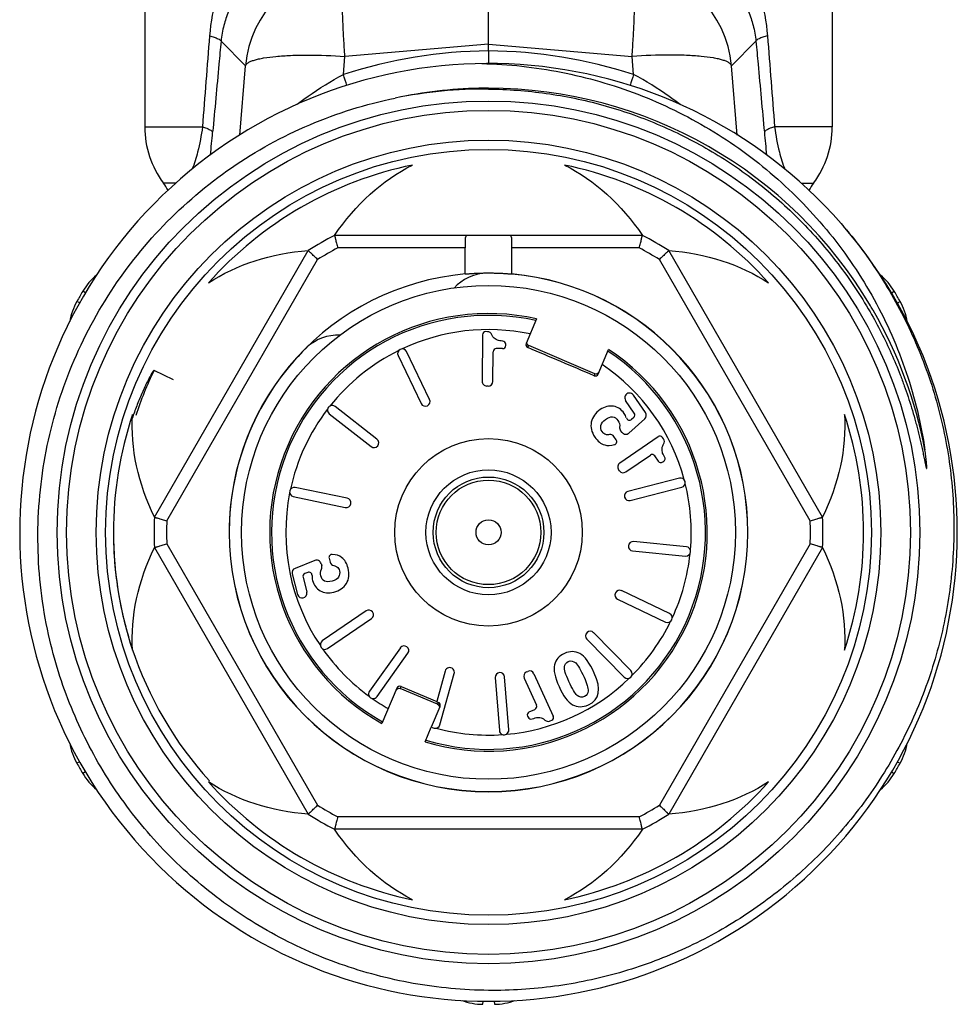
# Model space of a CAD drawing. Header units: millimetres. Extents: x -727 to 69715, y -15705 to 98123.
# Tile 30 of 256: x 12596 to 12626, y -12747 to -12716. Entities that reach past the tile are written whole.
import ezdxf

# ---------------------------------------------------------------- set-up
doc = ezdxf.new("R2010")
doc.units = ezdxf.units.MM

msp = doc.modelspace()

# ---------------------------------------------------------------- linework, layer by layer
at = {"color": 0, "linetype": 'Continuous', "lineweight": -2}
for p, q in [((12599.963, -12712.217), (12599.963, -12719.301)), ((12621.963, -12712.217), (12621.963, -12719.301)), ((12610.963, -12716.653), (12610.963, -12713.774)), ((12603.189, -12717.344), (12602.405, -12716.564)), ((12610.963, -12716.653), (12606.369, -12717.044)), ((12610.963, -12716.87), (12610.963, -12716.653)), ((12610.963, -12716.653), (12615.557, -12717.044)), ((12618.737, -12717.344), (12619.521, -12716.564)), ((12606.321, -12717.623), (12606.369, -12717.044)), ((12610.963, -12716.87), (12610.963, -12717.273)), ((12615.605, -12717.623), (12615.557, -12717.044)), ((12603.008, -12719.563), (12603.189, -12717.344)), ((12618.918, -12719.563), (12618.737, -12717.344)), ((12599.963, -12719.301), (12601.81, -12719.301)), ((12621.963, -12719.301), (12620.116, -12719.301)), ((12600.963, -12721.101), (12600.563, -12721.101)), ((12620.969, -12721.101), (12621.363, -12721.101)), ((12615.886, -12722.773), (12606.04, -12722.773)), ((12600.274, -12731.787), (12605.197, -12723.259)), ((12610.215, -12723.173), (12606.138, -12723.173)), ((12610.215, -12724.007), (12610.215, -12723.173)), ((12611.711, -12724.007), (12611.711, -12723.173)), ((12615.788, -12723.173), (12611.711, -12723.173)), ((12621.652, -12731.787), (12616.728, -12723.259)), ((12600.67, -12731.901), (12605.495, -12723.544)), ((12621.256, -12731.901), (12616.431, -12723.544)), ((12598.071, -12724.615), (12597.98, -12724.562)), ((12623.857, -12724.615), (12623.946, -12724.562)), ((12597.884, -12724.935), (12597.794, -12724.885)), ((12624.041, -12724.936), (12624.132, -12724.885)), ((12612.503, -12725.444), (12612.17, -12726.231)), ((12610.769, -12725.951), (12610.756, -12727.44)), ((12610.929, -12725.853), (12610.87, -12725.852)), ((12611.515, -12726.297), (12611.515, -12726.255)), ((12609.079, -12728.022), (12608.34, -12726.49)), ((12611.102, -12727.443), (12611.11, -12726.493)), ((12611.414, -12726.396), (12611.211, -12726.394)), ((12612.223, -12726.362), (12612.249, -12726.3)), ((12614.366, -12727.199), (12612.249, -12726.3)), ((12614.471, -12727.208), (12614.805, -12726.421)), ((12608.07, -12726.62), (12608.809, -12728.152)), ((12600.883, -12727.391), (12600.262, -12727.09)), ((12614.366, -12727.199), (12614.34, -12727.261)), ((12610.951, -12727.592), (12610.905, -12727.591)), ((12615.625, -12728.459), (12615.346, -12728.054)), ((12615.984, -12728.443), (12615.598, -12727.881)), ((12607.393, -12729.293), (12606.053, -12728.246)), ((12605.868, -12728.483), (12607.208, -12729.53)), ((12615.455, -12729.095), (12615.961, -12728.639)), ((12615.536, -12728.657), (12615.61, -12728.59)), ((12615.235, -12729.074), (12615.188, -12729.012)), ((12615.048, -12729.314), (12614.977, -12729.21)), ((12615.164, -12730.054), (12616.391, -12729.211)), ((12616.563, -12729.285), (12616.53, -12729.237)), ((12615.36, -12730.339), (12616.143, -12729.801)), ((12616.397, -12729.994), (12616.282, -12729.827)), ((12616.536, -12730.02), (12616.57, -12729.996)), ((12615.151, -12730.3), (12615.125, -12730.263)), ((12617.071, -12730.538), (12615.425, -12730.964)), ((12606.443, -12731.18), (12604.778, -12730.833)), ((12615.5, -12731.254), (12617.147, -12730.829)), ((12604.717, -12731.127), (12606.382, -12731.473)), ((12617.296, -12732.732), (12615.603, -12732.569)), ((12600.274, -12732.759), (12605.197, -12741.287)), ((12600.67, -12732.644), (12605.495, -12741.001)), ((12615.575, -12732.868), (12617.268, -12733.031)), ((12621.256, -12732.644), (12616.431, -12741.001)), ((12621.652, -12732.759), (12616.728, -12741.287)), ((12605.405, -12733.17), (12604.773, -12733.425)), ((12605.862, -12733.103), (12605.893, -12733.225)), ((12605.604, -12733.265), (12605.627, -12733.339)), ((12604.685, -12733.602), (12604.855, -12734.262)), ((12605.028, -12733.709), (12605.151, -12734.185)), ((12605.179, -12733.554), (12605.087, -12733.591)), ((12616.757, -12734.87), (12615.222, -12734.138)), ((12615.093, -12734.409), (12616.628, -12735.141)), ((12607.048, -12734.782), (12605.646, -12735.745)), ((12605.816, -12735.992), (12607.218, -12735.029)), ((12614.113, -12735.693), (12615.306, -12736.906)), ((12615.519, -12736.696), (12614.327, -12735.482)), ((12608.142, -12735.969), (12607.154, -12737.354)), ((12607.399, -12737.528), (12608.386, -12736.143)), ((12609.576, -12736.711), (12609.305, -12737.688)), ((12609.411, -12738.43), (12609.865, -12736.791)), ((12611.178, -12736.918), (12611.311, -12738.613)), ((12611.611, -12738.59), (12611.477, -12736.894)), ((12612.104, -12736.938), (12612.498, -12737.803)), ((12612.178, -12736.74), (12612.22, -12736.721)), ((12612.418, -12736.795), (12613.036, -12738.15)), ((12608.033, -12737.257), (12607.553, -12738.386)), ((12608.137, -12737.266), (12608.164, -12737.204)), ((12609.334, -12737.774), (12608.137, -12737.266)), ((12608.164, -12737.204), (12609.305, -12737.688)), ((12609.136, -12738.496), (12609.412, -12737.846)), ((12609.304, -12737.692), (12609.359, -12737.715)), ((12609.359, -12737.715), (12609.334, -12737.774)), ((12612.214, -12738.152), (12612.231, -12738.19)), ((12612.263, -12738.02), (12612.448, -12737.935)), ((12608.934, -12738.972), (12609.131, -12738.508)), ((12609.131, -12738.508), (12609.226, -12738.535)), ((12612.932, -12738.307), (12612.986, -12738.282)), ((12597.884, -12739.61), (12597.794, -12739.661)), ((12624.042, -12739.61), (12624.132, -12739.661)), ((12598.07, -12739.93), (12597.98, -12739.984)), ((12623.855, -12739.93), (12623.946, -12739.984)), ((12615.788, -12741.373), (12606.138, -12741.373)), ((12615.886, -12741.773), (12606.04, -12741.773)), ((12610.778, -12747.267), (12610.776, -12747.372)), ((12611.148, -12747.267), (12611.15, -12747.372))]:
    msp.add_line(p, q, dxfattribs=at)
for radius in [13.8, 13.5, 12.55, 12.25, 7.9, 3, 2, 1.77, 1.673, 0.4]:
    msp.add_circle((12610.963, -12732.273), radius, dxfattribs=at)
for centre, radius, start, end in [((12606.678, -12717.654), 3.503, 95.0702, 174.9331), ((12615.248, -12717.654), 3.503, 5.0669, 84.9298), ((12611.137, -12732.618), 15.75, 90.6339, 107.8048), ((12610.789, -12732.618), 15.75, 72.1952, 89.3661), ((12610.963, -12732.273), 15, 41.1918, 40.7697), ((12552.303, -12734.623), 56.63, 17.0919, 17.4689), ((12669.614, -12734.62), 56.621, 162.5311, 162.9087), ((12610.964, -12732.279), 14.216, 90.5893, 101.3252), ((12610.963, -12732.243), 14.18, 89.9967, 90.5869), ((12610.963, -12732.273), 14.21, 30.6522, 89.998), ((12610.833, -12732.394), 14.302, 89.4813, 101.5169), ((12602.963, -12719.301), 3, 180, 216.8699), ((12618.963, -12719.301), 3, 323.1301, 0), ((12529.67, -12712.786), 72.775, 354.15276, 354.72586), ((12692.265, -12712.785), 72.784, 185.27415, 185.84566), ((12610.963, -12732.273), 12, 101.6766, 138.3234), ((12610.963, -12732.273), 12, 41.6766, 78.3234), ((12598.963, -12722.301), 2, 29.1364, 36.8699), ((12622.963, -12722.301), 2, 143.1301, 150.8164), ((12610.963, -12732.273), 10.7, 117.3956, 122.6044), ((12610.963, -12732.273), 10.7, 57.3956, 62.6044), ((12610.963, -12732.273), 10.3, 117.9331, 122.0669), ((12610.963, -12732.273), 10.3, 57.9331, 62.0669), ((12599.7, -12725.583), 2, 129.6876, 149.292), ((12610.963, -12732.273), 8.3, 95.1728, 180), ((12610.963, -12725.473), 1.5, 93.4459, 137.2887), ((12610.963, -12732.273), 8.3, 0, 84.8272), ((12610.963, -12732.273), 8.295, 0, 84.8158), ((12622.226, -12725.583), 2, 30.708, 50.371), ((12610.963, -12732.273), 15.1, 149.292, 150.708), ((12610.963, -12732.273), 15.1, 29.292, 30.708), ((12599.538, -12725.863), 2, 150.708, 170.4009), ((12622.388, -12725.863), 2, 9.6713, 29.292), ((12610.963, -12732.273), 7, 77.2866, 240.8494), ((12610.984, -12732.261), 14.185, 29.993, 30.6539), ((12610.962, -12732.273), 14.21, 10.6742, 29.9921), ((12610.963, -12732.273), 6.942, 77.373, 240.798), ((12610.963, -12732.273), 6.486, 78.1118, 115.2185), ((12610.869, -12725.952), 0.1, 89.5, 179.5), ((12610.928, -12726.003), 0.15, 21.1086, 89.5), ((12606.155, -12727.464), 1.5, 88.0074, 131.5541), ((12611.415, -12726.254), 0.1, 359.5, 86.496), ((12612.262, -12726.27), 0.1, 156.9384, 246.9498), ((12610.963, -12732.273), 8.295, 134.3778, 180), ((12610.963, -12732.273), 6.486, 116.2815, 141.4685), ((12608.205, -12726.555), 0.15, 25.75, 205.75), ((12610.963, -12732.273), 7, 253.1506, 56.7134), ((12610.963, -12732.273), 6.942, 253.202, 56.627), ((12611.21, -12726.494), 0.1, 89.5, 179.5), ((12611.415, -12726.296), 0.1, 269.5, 359.5), ((12610.982, -12732.28), 11.91, 154.1655, 161.6614), ((12614.379, -12727.169), 0.1, 247.0502, 337.0616), ((12610.963, -12732.273), 6.486, 15.0315, 55.8882), ((12610.906, -12727.441), 0.15, 179.5, 269.5), ((12610.952, -12727.442), 0.15, 269.5, 359.5), ((12615.475, -12727.966), 0.15, 34.5, 214.5), ((12608.944, -12728.087), 0.15, 205.75, 25.75), ((12610.963, -12732.273), 6.486, 142.5315, 167.7185), ((12605.96, -12728.364), 0.15, 52, 232), ((12615.543, -12728.516), 0.1, 312.0449, 34.5), ((12615.861, -12728.528), 0.15, 312.052, 34.5), ((12610.963, -12732.273), 12, 161.6766, 198.3234), ((12615.469, -12728.583), 0.1, 197.113, 312.0449), ((12610.963, -12732.273), 12, 341.6766, 18.3234), ((12615.308, -12728.922), 0.15, 173.7157, 217.0094), ((12615.355, -12728.984), 0.15, 217.0094, 312.052), ((12607.301, -12729.412), 0.15, 232, 52), ((12614.854, -12729.295), 0.15, 34.5, 99.1191), ((12614.966, -12729.371), 0.1, 287.1273, 34.5), ((12616.447, -12729.293), 0.1, 34.5, 124.5), ((12616.44, -12729.37), 0.15, 326.1086, 34.5), ((12616.199, -12729.883), 0.1, 34.5, 124.5), ((12616.479, -12729.938), 0.1, 214.5, 304.5), ((12616.514, -12729.914), 0.1, 304.5, 31.496), ((12615.249, -12730.178), 0.15, 124.5, 214.5), ((12615.275, -12730.216), 0.15, 214.5, 304.5), ((12617.109, -12730.683), 0.15, 284.5, 104.5), ((12604.748, -12730.98), 0.15, 78.25, 258.25), ((12615.462, -12731.109), 0.15, 104.5, 284.5), ((12610.963, -12732.273), 6.486, 355.0315, 13.9685), ((12610.963, -12732.273), 6.486, 168.7815, 213.9685), ((12606.413, -12731.326), 0.15, 258.25, 78.25), ((12610.963, -12732.273), 10.7, 177.3956, 182.6044), ((12610.963, -12732.273), 10.3, 177.9331, 182.0669), ((12610.963, -12732.273), 10.3, 357.9331, 2.0669), ((12610.963, -12732.273), 10.7, 357.3956, 2.6044), ((12610.637, -12732.297), 11.673, 179.2357, 179.9113), ((12610.628, -12732.297), 11.664, 178.5138, 179.2357), ((12610.643, -12732.297), 11.679, 179.9112, 180.2306), ((12610.653, -12732.297), 11.69, 180.2309, 181.8015), ((12610.963, -12732.273), 8.3, 180, 0), ((12610.963, -12732.273), 8.295, 180, 0), ((12615.589, -12732.718), 0.15, 84.5, 264.5), ((12610.662, -12732.297), 11.698, 181.8013, 182.0565), ((12610.673, -12732.296), 11.71, 182.0569, 184.1382), ((12617.282, -12732.881), 0.15, 264.5, 84.5), ((12610.685, -12732.295), 11.721, 184.138, 184.641), ((12605.461, -12733.309), 0.15, 17.0094, 112.052), ((12605.959, -12733.078), 0.1, 87.1273, 194.5), ((12610.963, -12732.273), 6.486, 335.0315, 353.9685), ((12610.693, -12732.295), 11.729, 184.6411, 186.1163), ((12604.83, -12733.564), 0.15, 112.052, 194.5), ((12605.484, -12733.383), 0.15, 333.7157, 17.0094), ((12606.039, -12733.187), 0.15, 194.5, 259.1191), ((12610.711, -12732.293), 11.747, 186.1164, 188.0289), ((12605.125, -12733.684), 0.1, 112.0449, 194.5), ((12605.217, -12733.646), 0.1, 357.1129, 112.0449), ((12610.721, -12732.291), 11.757, 188.0287, 188.5221), ((12610.729, -12732.29), 11.766, 188.5222, 189.8797), ((12615.158, -12734.274), 0.15, 64.5, 244.5), ((12610.77, -12732.281), 11.807, 189.8874, 198.2373), ((12605, -12734.224), 0.15, 194.5, 14.5), ((12607.133, -12734.905), 0.15, 304.5, 124.5), ((12616.693, -12735.006), 0.15, 244.5, 64.5), ((12610.963, -12732.273), 6.486, 315.0315, 333.9685), ((12614.22, -12735.588), 0.15, 44.5, 224.5), ((12610.778, -12732.278), 11.816, 198.241, 222.2553), ((12605.731, -12735.868), 0.15, 124.5, 304.5), ((12610.963, -12732.273), 6.486, 215.0315, 233.9685), ((12608.264, -12736.056), 0.15, 324.5, 144.5), ((12609.721, -12736.751), 0.15, 344.5, 164.5), ((12611.328, -12736.906), 0.15, 4.5, 184.5), ((12610.963, -12732.273), 6.486, 275.0315, 313.9685), ((12612.24, -12736.876), 0.15, 114.5, 204.5), ((12612.282, -12736.857), 0.15, 24.5, 114.5), ((12615.412, -12736.801), 0.15, 224.5, 44.5), ((12608.125, -12737.296), 0.1, 67.0431, 157.0632), ((12607.276, -12737.441), 0.15, 144.5, 324.5), ((12610.963, -12732.273), 6.486, 235.0315, 240.3598), ((12609.32, -12737.807), 0.1, 336.9368, 66.9569), ((12612.407, -12737.844), 0.1, 294.5, 24.5), ((12612.305, -12738.111), 0.1, 114.5, 204.5), ((12612.322, -12738.149), 0.1, 204.5, 291.496), ((12612.945, -12738.191), 0.1, 294.5, 24.5), ((12609.266, -12738.39), 0.15, 254.5, 344.5), ((12610.963, -12732.273), 6.486, 255.0315, 273.9685), ((12612.87, -12738.17), 0.15, 226.1086, 294.5), ((12611.461, -12738.601), 0.15, 184.5, 4.5), ((12599.538, -12738.682), 2, 189.6957, 209.292), ((12622.388, -12738.682), 2, 330.708, 350.4402), ((12610.963, -12732.273), 15.1, 209.292, 210.708), ((12610.963, -12732.273), 15.1, 329.292, 330.708), ((12599.7, -12738.962), 2, 210.708, 230.2282), ((12622.226, -12738.962), 2, 309.6588, 329.292), ((12610.963, -12732.273), 12, 221.6766, 258.3234), ((12610.963, -12732.273), 12, 281.6766, 318.3234), ((12610.963, -12732.273), 10.3, 237.9331, 242.0669), ((12610.963, -12732.273), 10.3, 297.9331, 302.0669), ((12610.963, -12732.273), 10.7, 237.3956, 242.6044), ((12610.963, -12732.273), 10.7, 297.3956, 302.6044), ((12610.801, -12745.372), 2, 249.7378, 269.292), ((12611.125, -12745.372), 2, 270.708, 290.263)]:
    msp.add_arc(centre, radius, start, end, dxfattribs=at)
at = {"color": 0, "linetype": 'Continuous', "lineweight": -2, "extrusion": (0, 0, -1)}
for centre, major_axis, ratio, start_param, end_param in [((12610.963, -12727.756), (0, -7.823), 0.816497, 2.261468, 2.751544), ((12610.963, -12727.756), (0, -7.823), 0.816497, -2.751544, -2.261468), ((12607.052, -12730.015), (-6.775, 3.911), 0.816497, 0.390049, 0.880125), ((12614.874, -12730.015), (-6.775, -3.911), 0.816497, -4.021717, -3.531642), ((12612.288, -12726.208), (-0.0391, -0.0921), 0.999848, 0, 1.387806), ((12614.405, -12727.107), (0.0391, 0.0921), 0.999848, 7.853982, 9.424778), ((12607.052, -12730.015), (-6.775, 3.911), 0.816497, -0.880125, -0.390049), ((12614.874, -12730.015), (-6.775, -3.911), 0.816497, -2.751544, -2.261468), ((12607.052, -12734.531), (-6.775, -3.911), 0.816497, 0.390049, 0.880125), ((12614.874, -12734.531), (-6.775, 3.911), 0.816497, -4.021717, -3.531642), ((12608.098, -12737.358), (-0.0391, -0.0921), 0.999848, 7.853982, 9.424778), ((12609.295, -12737.866), (0.0391, 0.0921), 0.999848, 6.283185, 7.670991), ((12607.052, -12734.531), (-6.775, -3.911), 0.816497, -0.880125, -0.390049), ((12614.874, -12734.531), (-6.775, 3.911), 0.816497, -2.751544, -2.261468), ((12610.963, -12736.789), (0, -7.823), 0.816497, 0.390049, 0.880125), ((12610.963, -12736.789), (0, -7.823), 0.816497, -0.880125, -0.390049)]:
    msp.add_ellipse(centre, major_axis=major_axis, ratio=ratio, start_param=start_param, end_param=end_param, dxfattribs=at)
at = {"color": 0, "linetype": 'Continuous', "lineweight": -2}
for points, knots in [([(12604.396, -12712.217), (12604.068, -12712.429), (12603.614, -12712.813), (12603.11, -12713.42), (12602.662, -12714.102), (12602.234, -12715.086), (12602.072, -12715.944), (12602.037, -12716.39)], [0, 0, 0, 0, 0.236383, 0.355525, 0.47665, 0.72911, 1, 1, 1, 1]), ([(12617.53, -12712.217), (12617.858, -12712.429), (12618.312, -12712.813), (12618.816, -12713.42), (12619.263, -12714.102), (12619.692, -12715.086), (12619.854, -12715.944), (12619.889, -12716.39)], [0, 0, 0, 0, 0.236383, 0.355525, 0.47665, 0.72911, 1, 1, 1, 1]), ([(12604.212, -12713.941), (12603.989, -12714.059), (12603.566, -12714.341), (12603.023, -12714.904), (12602.674, -12715.497), (12602.479, -12716.067), (12602.421, -12716.392), (12602.405, -12716.564)], [0, 0, 0, 0, 0.227856, 0.45619, 0.703057, 0.843391, 1, 1, 1, 1]), ([(12617.714, -12713.941), (12617.937, -12714.059), (12618.36, -12714.341), (12618.903, -12714.904), (12619.252, -12715.497), (12619.447, -12716.067), (12619.505, -12716.392), (12619.521, -12716.564)], [0, 0, 0, 0, 0.227856, 0.45619, 0.703057, 0.843391, 1, 1, 1, 1]), ([(12606.369, -12717.044), (12606.355, -12716.854), (12606.331, -12716.485), (12606.304, -12715.953), (12606.287, -12715.47), (12606.28, -12715.049), (12606.284, -12714.743), (12606.294, -12714.539), (12606.303, -12714.418), (12606.314, -12714.32), (12606.329, -12714.246), (12606.344, -12714.195), (12606.36, -12714.17), (12606.369, -12714.165)], [0, 0, 0, 0, 0.197448, 0.383206, 0.551789, 0.698562, 0.819359, 0.86896, 0.910905, 0.944973, 0.971014, 0.989114, 1, 1, 1, 1]), ([(12615.557, -12717.044), (12615.571, -12716.854), (12615.595, -12716.485), (12615.622, -12715.953), (12615.639, -12715.47), (12615.645, -12715.049), (12615.642, -12714.743), (12615.632, -12714.539), (12615.623, -12714.418), (12615.611, -12714.32), (12615.597, -12714.246), (12615.582, -12714.195), (12615.566, -12714.17), (12615.557, -12714.165)], [0, 0, 0, 0, 0.197448, 0.383206, 0.551789, 0.698562, 0.819359, 0.86896, 0.910905, 0.944973, 0.971014, 0.989114, 1, 1, 1, 1]), ([(12602.037, -12716.39), (12602.088, -12716.404), (12602.179, -12716.43), (12602.294, -12716.474), (12602.368, -12716.513), (12602.402, -12716.548), (12602.405, -12716.564)], [0, 0, 0, 0, 0.384383, 0.679056, 0.881179, 1, 1, 1, 1]), ([(12619.889, -12716.39), (12619.838, -12716.404), (12619.747, -12716.43), (12619.632, -12716.474), (12619.558, -12716.513), (12619.524, -12716.548), (12619.521, -12716.564)], [0, 0, 0, 0, 0.384383, 0.679056, 0.881179, 1, 1, 1, 1]), ([(12602.405, -12716.564), (12602.383, -12716.807), (12602.294, -12717.777), (12602.204, -12718.748), (12602.137, -12719.475)], [0, 0, 0, 0, 0.250129, 1, 1, 1, 1]), ([(12619.521, -12716.564), (12619.543, -12716.807), (12619.632, -12717.777), (12619.722, -12718.748), (12619.789, -12719.475)], [0, 0, 0, 0, 0.250129, 1, 1, 1, 1]), ([(12603.189, -12717.344), (12603.201, -12717.303), (12603.265, -12717.249), (12603.366, -12717.199), (12603.478, -12717.16), (12603.614, -12717.125), (12603.844, -12717.08), (12604.185, -12717.039), (12604.653, -12717.01), (12605.39, -12716.996), (12605.969, -12717.018), (12606.369, -12717.044)], [0, 0, 0, 0, 0.039817, 0.069007, 0.10527, 0.148712, 0.19925, 0.320444, 0.465743, 0.630843, 1, 1, 1, 1]), ([(12618.737, -12717.344), (12618.724, -12717.303), (12618.661, -12717.249), (12618.56, -12717.199), (12618.448, -12717.16), (12618.311, -12717.125), (12618.082, -12717.08), (12617.741, -12717.039), (12617.273, -12717.01), (12616.536, -12716.996), (12615.957, -12717.018), (12615.557, -12717.044)], [0, 0, 0, 0, 0.039817, 0.069007, 0.10527, 0.148712, 0.19925, 0.320444, 0.465743, 0.630843, 1, 1, 1, 1]), ([(12610.751, -12717.274), (12611.602, -12717.294), (12613.303, -12717.48), (12615.767, -12718.189), (12617.69, -12719.126), (12619.112, -12720.065), (12620.447, -12721.123), (12621.934, -12722.66), (12623.129, -12724.434), (12623.884, -12725.962), (12624.502, -12727.55), (12624.803, -12728.799), (12624.927, -12729.641)], [0, 0, 0, 0, 0.124979, 0.249957, 0.37493, 0.437476, 0.500021, 0.624989, 0.749955, 0.812492, 0.87504, 1, 1, 1, 1]), ([(12604.842, -12718.579), (12604.956, -12718.492), (12605.429, -12718.143), (12605.929, -12717.831), (12606.321, -12717.623)], [0, 0, 0, 0, 0.244791, 1, 1, 1, 1]), ([(12617.094, -12718.587), (12616.979, -12718.499), (12616.504, -12718.147), (12615.999, -12717.833), (12615.605, -12717.623)], [0, 0, 0, 0, 0.24471, 1, 1, 1, 1]), ([(12596.927, -12735.717), (12596.71, -12734.788), (12596.458, -12732.882), (12596.653, -12730.01), (12597.413, -12727.231), (12598.708, -12724.659), (12600.489, -12722.395), (12602.685, -12720.53), (12605.208, -12719.142), (12607.043, -12718.57), (12607.978, -12718.38)], [0, 0, 0, 0, 0.125004, 0.250009, 0.375009, 0.50001, 0.625011, 0.750011, 0.875, 1, 1, 1, 1]), ([(12610.963, -12718.092), (12611.579, -12718.098), (12612.812, -12718.189), (12614.628, -12718.565), (12616.379, -12719.172), (12618.037, -12720.001), (12619.573, -12721.037), (12620.962, -12722.265), (12622.18, -12723.661), (12622.866, -12724.689), (12623.174, -12725.223)], [0, 0, 0, 0, 0.125039, 0.250061, 0.375073, 0.500072, 0.625063, 0.750047, 0.875026, 1, 1, 1, 1]), ([(12601.81, -12719.301), (12601.775, -12719.573), (12601.688, -12720.032), (12601.549, -12720.479), (12601.48, -12720.658)], [0, 0, 0, 0, 0.58743, 1, 1, 1, 1]), ([(12601.81, -12719.301), (12601.856, -12719.315), (12601.936, -12719.341), (12602.038, -12719.385), (12602.105, -12719.425), (12602.134, -12719.46), (12602.137, -12719.475)], [0, 0, 0, 0, 0.378625, 0.670226, 0.873611, 1, 1, 1, 1]), ([(12620.116, -12719.301), (12620.07, -12719.315), (12619.99, -12719.341), (12619.887, -12719.385), (12619.82, -12719.425), (12619.792, -12719.46), (12619.789, -12719.475)], [0, 0, 0, 0, 0.378625, 0.670226, 0.873611, 1, 1, 1, 1]), ([(12620.116, -12719.301), (12620.151, -12719.572), (12620.238, -12720.031), (12620.376, -12720.477), (12620.445, -12720.656)], [0, 0, 0, 0, 0.587244, 1, 1, 1, 1]), ([(12622.251, -12722.394), (12622.711, -12722.93), (12623.556, -12724.07), (12624.569, -12725.94), (12625.307, -12727.935), (12625.756, -12730.015), (12625.905, -12732.137), (12625.752, -12734.259), (12625.298, -12736.337), (12624.553, -12738.33), (12623.531, -12740.196), (12622.253, -12741.897), (12620.745, -12743.397), (12619.038, -12744.666), (12617.166, -12745.677), (12615.168, -12746.409), (12613.086, -12746.845), (12611.67, -12746.934), (12610.963, -12746.926)], [0, 0, 0, 0, 0.062494, 0.125002, 0.187498, 0.249999, 0.3125, 0.375, 0.437499, 0.499998, 0.562499, 0.625002, 0.687503, 0.750001, 0.812501, 0.874997, 0.937507, 1, 1, 1, 1]), ([(12606.04, -12722.773), (12606.04, -12722.773), (12606.04, -12722.774), (12606.04, -12722.775), (12606.041, -12722.778), (12606.042, -12722.781), (12606.043, -12722.785), (12606.045, -12722.793), (12606.047, -12722.805), (12606.052, -12722.822), (12606.057, -12722.843), (12606.062, -12722.866), (12606.071, -12722.903), (12606.084, -12722.956), (12606.101, -12723.023), (12606.119, -12723.097), (12606.131, -12723.147), (12606.138, -12723.173)], [0, 0, 0, 0, 0.001262, 0.004999, 0.01119, 0.019813, 0.030846, 0.044267, 0.078144, 0.121006, 0.172334, 0.231597, 0.298127, 0.450033, 0.62203, 0.807806, 1, 1, 1, 1]), ([(12610.3, -12722.773), (12610.292, -12722.773), (12610.276, -12722.774), (12610.247, -12722.788), (12610.229, -12722.82), (12610.22, -12722.857), (12610.213, -12722.908), (12610.213, -12722.95), (12610.213, -12722.979)], [0, 0, 0, 0, 0.096056, 0.184539, 0.378232, 0.502696, 0.648773, 1, 1, 1, 1]), ([(12611.713, -12722.979), (12611.713, -12722.95), (12611.713, -12722.908), (12611.706, -12722.857), (12611.697, -12722.82), (12611.679, -12722.788), (12611.65, -12722.774), (12611.634, -12722.773), (12611.626, -12722.773)], [0, 0, 0, 0, 0.351227, 0.497304, 0.621768, 0.815461, 0.903944, 1, 1, 1, 1]), ([(12615.788, -12723.173), (12615.794, -12723.147), (12615.807, -12723.097), (12615.825, -12723.023), (12615.842, -12722.956), (12615.854, -12722.903), (12615.863, -12722.866), (12615.869, -12722.843), (12615.874, -12722.822), (12615.878, -12722.805), (12615.881, -12722.793), (12615.883, -12722.785), (12615.884, -12722.781), (12615.885, -12722.778), (12615.886, -12722.775), (12615.886, -12722.774), (12615.886, -12722.773), (12615.886, -12722.773)], [0, 0, 0, 0, 0.192194, 0.37797, 0.549967, 0.701873, 0.768403, 0.827666, 0.878994, 0.921856, 0.955733, 0.969154, 0.980187, 0.98881, 0.995001, 0.998738, 1, 1, 1, 1]), ([(12610.213, -12722.979), (12610.213, -12723.01), (12610.214, -12723.075), (12610.215, -12723.139), (12610.215, -12723.173)], [0, 0, 0, 0, 0.483578, 1, 1, 1, 1]), ([(12611.711, -12723.173), (12611.711, -12723.139), (12611.712, -12723.075), (12611.713, -12723.01), (12611.713, -12722.979)], [0, 0, 0, 0, 0.516422, 1, 1, 1, 1]), ([(12605.495, -12723.544), (12605.476, -12723.526), (12605.438, -12723.49), (12605.384, -12723.438), (12605.333, -12723.389), (12605.295, -12723.352), (12605.267, -12723.326), (12605.249, -12723.309), (12605.234, -12723.294), (12605.222, -12723.282), (12605.213, -12723.274), (12605.207, -12723.268), (12605.203, -12723.265), (12605.201, -12723.262), (12605.199, -12723.261), (12605.198, -12723.26), (12605.197, -12723.259), (12605.197, -12723.259)], [0, 0, 0, 0, 0.192194, 0.37797, 0.549967, 0.701873, 0.768403, 0.827666, 0.878994, 0.921856, 0.955733, 0.969154, 0.980187, 0.98881, 0.995001, 0.998738, 1, 1, 1, 1]), ([(12616.728, -12723.259), (12616.729, -12723.259), (12616.728, -12723.26), (12616.727, -12723.261), (12616.725, -12723.262), (12616.722, -12723.265), (12616.719, -12723.268), (12616.713, -12723.274), (12616.704, -12723.282), (12616.692, -12723.294), (12616.676, -12723.309), (12616.659, -12723.326), (12616.631, -12723.352), (12616.593, -12723.389), (12616.542, -12723.438), (12616.488, -12723.49), (12616.45, -12723.526), (12616.431, -12723.544)], [0, 0, 0, 0, 0.001262, 0.004999, 0.01119, 0.019813, 0.030846, 0.044267, 0.078144, 0.121006, 0.172334, 0.231597, 0.298127, 0.450033, 0.62203, 0.807806, 1, 1, 1, 1]), ([(12610.213, -12724.007), (12610.213, -12724.007), (12610.213, -12724.007), (12610.214, -12724.007), (12610.215, -12724.007), (12610.218, -12724.007), (12610.222, -12724.006), (12610.228, -12724.006), (12610.236, -12724.005), (12610.246, -12724.004), (12610.257, -12724.003), (12610.276, -12724.002), (12610.304, -12724), (12610.341, -12723.997), (12610.385, -12723.994), (12610.434, -12723.991), (12610.489, -12723.987), (12610.57, -12723.983), (12610.68, -12723.979), (12610.818, -12723.975), (12610.963, -12723.974), (12611.107, -12723.975), (12611.246, -12723.979), (12611.356, -12723.983), (12611.437, -12723.987), (12611.492, -12723.991), (12611.541, -12723.994), (12611.584, -12723.997), (12611.622, -12724), (12611.65, -12724.002), (12611.668, -12724.003), (12611.68, -12724.004), (12611.69, -12724.005), (12611.698, -12724.006), (12611.704, -12724.006), (12611.708, -12724.007), (12611.711, -12724.007), (12611.712, -12724.007), (12611.712, -12724.007), (12611.713, -12724.007), (12611.713, -12724.007)], [0, 0, 0, 0, 0.000155, 0.000609, 0.001364, 0.00242, 0.005429, 0.009633, 0.015027, 0.021596, 0.029317, 0.038171, 0.05919, 0.08446, 0.113715, 0.146679, 0.18304, 0.222435, 0.308822, 0.402539, 0.500004, 0.597467, 0.691184, 0.777572, 0.816966, 0.853326, 0.886289, 0.915544, 0.940814, 0.961833, 0.970685, 0.978406, 0.984973, 0.990367, 0.994571, 0.99758, 0.998635, 0.99939, 0.999845, 1, 1, 1, 1]), ([(12623.174, -12725.223), (12623.298, -12725.438), (12623.535, -12725.874), (12623.856, -12726.545), (12624.095, -12727.118), (12624.268, -12727.583), (12624.389, -12727.934), (12624.502, -12728.289), (12624.588, -12728.587), (12624.653, -12728.826), (12624.7, -12729.006), (12624.744, -12729.187), (12624.787, -12729.368), (12624.827, -12729.549), (12624.86, -12729.701), (12624.885, -12729.822), (12624.901, -12729.898), (12624.914, -12729.959), (12624.923, -12730.004), (12624.933, -12730.05), (12624.942, -12730.095), (12624.951, -12730.133), (12624.958, -12730.163), (12624.963, -12730.182), (12624.966, -12730.197), (12624.97, -12730.208), (12624.973, -12730.217), (12624.974, -12730.224), (12624.977, -12730.229), (12624.981, -12730.232), (12624.984, -12730.231), (12624.986, -12730.228), (12624.986, -12730.223), (12624.986, -12730.217), (12624.986, -12730.212), (12624.987, -12730.204), (12624.986, -12730.194), (12624.986, -12730.183), (12624.986, -12730.167), (12624.984, -12730.14), (12624.982, -12730.102), (12624.978, -12730.056), (12624.974, -12730.01), (12624.969, -12729.963), (12624.962, -12729.902), (12624.949, -12729.794), (12624.936, -12729.702), (12624.927, -12729.641)], [0, 0, 0, 0, 0.125102, 0.250203, 0.375303, 0.437858, 0.500413, 0.562966, 0.625519, 0.656796, 0.688071, 0.719346, 0.75062, 0.781892, 0.813161, 0.828794, 0.844424, 0.852238, 0.86005, 0.867861, 0.875669, 0.883471, 0.887369, 0.891259, 0.893207, 0.895133, 0.897081, 0.898069, 0.898984, 0.899815, 0.900137, 0.900486, 0.901495, 0.902539, 0.90347, 0.904404, 0.906354, 0.908293, 0.910232, 0.914123, 0.921914, 0.929713, 0.937516, 0.945323, 0.953131, 0.968751, 1, 1, 1, 1]), ([(12600.262, -12727.09), (12600.254, -12727.091), (12600.242, -12727.107), (12600.227, -12727.127), (12600.212, -12727.149), (12600.194, -12727.179), (12600.171, -12727.217), (12600.145, -12727.263), (12600.12, -12727.31), (12600.087, -12727.372), (12600.047, -12727.451), (12600, -12727.546), (12599.955, -12727.642), (12599.911, -12727.739), (12599.853, -12727.868), (12599.785, -12728.031), (12599.706, -12728.228), (12599.632, -12728.427), (12599.585, -12728.561), (12599.563, -12728.628)], [0, 0, 0, 0, 0.014835, 0.030379, 0.045973, 0.061583, 0.092826, 0.124084, 0.155349, 0.18662, 0.24917, 0.311728, 0.37429, 0.436856, 0.499424, 0.624562, 0.749705, 0.874851, 1, 1, 1, 1]), ([(12600.274, -12731.787), (12600.274, -12731.786), (12600.275, -12731.787), (12600.276, -12731.787), (12600.279, -12731.788), (12600.282, -12731.789), (12600.286, -12731.79), (12600.294, -12731.792), (12600.306, -12731.796), (12600.323, -12731.801), (12600.343, -12731.807), (12600.367, -12731.814), (12600.403, -12731.824), (12600.455, -12731.839), (12600.522, -12731.859), (12600.594, -12731.88), (12600.644, -12731.894), (12600.67, -12731.901)], [0, 0, 0, 0, 0.001262, 0.004999, 0.01119, 0.019813, 0.030846, 0.044267, 0.078144, 0.121006, 0.172334, 0.231597, 0.298127, 0.450033, 0.62203, 0.807806, 1, 1, 1, 1]), ([(12621.256, -12731.901), (12621.282, -12731.894), (12621.332, -12731.88), (12621.404, -12731.859), (12621.471, -12731.839), (12621.523, -12731.824), (12621.559, -12731.814), (12621.583, -12731.807), (12621.603, -12731.801), (12621.62, -12731.796), (12621.632, -12731.792), (12621.639, -12731.79), (12621.644, -12731.789), (12621.647, -12731.788), (12621.65, -12731.787), (12621.651, -12731.787), (12621.652, -12731.786), (12621.652, -12731.787)], [0, 0, 0, 0, 0.192194, 0.37797, 0.549967, 0.701873, 0.768403, 0.827666, 0.878994, 0.921856, 0.955733, 0.969154, 0.980187, 0.98881, 0.995001, 0.998738, 1, 1, 1, 1]), ([(12600.274, -12732.759), (12600.274, -12732.759), (12600.275, -12732.759), (12600.276, -12732.759), (12600.279, -12732.758), (12600.282, -12732.757), (12600.286, -12732.755), (12600.294, -12732.753), (12600.306, -12732.75), (12600.323, -12732.745), (12600.343, -12732.739), (12600.367, -12732.732), (12600.403, -12732.721), (12600.455, -12732.706), (12600.522, -12732.687), (12600.594, -12732.666), (12600.644, -12732.651), (12600.67, -12732.644)], [0, 0, 0, 0, 0.001262, 0.004999, 0.01119, 0.019813, 0.030846, 0.044267, 0.078144, 0.121006, 0.172334, 0.231597, 0.298127, 0.450033, 0.62203, 0.807806, 1, 1, 1, 1]), ([(12621.652, -12732.759), (12621.652, -12732.759), (12621.651, -12732.759), (12621.65, -12732.759), (12621.647, -12732.758), (12621.644, -12732.757), (12621.639, -12732.755), (12621.632, -12732.753), (12621.62, -12732.75), (12621.603, -12732.745), (12621.583, -12732.739), (12621.559, -12732.732), (12621.523, -12732.721), (12621.471, -12732.706), (12621.404, -12732.687), (12621.332, -12732.666), (12621.282, -12732.651), (12621.256, -12732.644)], [0, 0, 0, 0, 0.001262, 0.004999, 0.01119, 0.019813, 0.030846, 0.044267, 0.078144, 0.121006, 0.172334, 0.231597, 0.298127, 0.450033, 0.62203, 0.807806, 1, 1, 1, 1]), ([(12610.963, -12746.926), (12610.157, -12746.918), (12608.544, -12746.768), (12606.197, -12746.147), (12603.984, -12745.148), (12601.966, -12743.797), (12600.2, -12742.131), (12598.735, -12740.195), (12597.611, -12738.042), (12597.111, -12736.501), (12596.927, -12735.717)], [0, 0, 0, 0, 0.124999, 0.250001, 0.375002, 0.500002, 0.625003, 0.750004, 0.875002, 1, 1, 1, 1]), ([(12605.197, -12741.287), (12605.197, -12741.286), (12605.198, -12741.286), (12605.199, -12741.285), (12605.201, -12741.283), (12605.203, -12741.281), (12605.207, -12741.278), (12605.213, -12741.272), (12605.222, -12741.264), (12605.234, -12741.251), (12605.249, -12741.237), (12605.267, -12741.22), (12605.295, -12741.194), (12605.333, -12741.156), (12605.384, -12741.108), (12605.438, -12741.056), (12605.476, -12741.02), (12605.495, -12741.001)], [0, 0, 0, 0, 0.001262, 0.004999, 0.01119, 0.019813, 0.030846, 0.044267, 0.078144, 0.121006, 0.172334, 0.231597, 0.298127, 0.450033, 0.62203, 0.807806, 1, 1, 1, 1]), ([(12616.431, -12741.001), (12616.45, -12741.02), (12616.488, -12741.056), (12616.542, -12741.108), (12616.593, -12741.156), (12616.631, -12741.194), (12616.659, -12741.22), (12616.676, -12741.237), (12616.692, -12741.251), (12616.704, -12741.264), (12616.713, -12741.272), (12616.719, -12741.278), (12616.722, -12741.281), (12616.725, -12741.283), (12616.727, -12741.285), (12616.728, -12741.286), (12616.729, -12741.286), (12616.728, -12741.287)], [0, 0, 0, 0, 0.192194, 0.37797, 0.549967, 0.701873, 0.768403, 0.827666, 0.878994, 0.921856, 0.955733, 0.969154, 0.980187, 0.98881, 0.995001, 0.998738, 1, 1, 1, 1]), ([(12606.138, -12741.373), (12606.131, -12741.398), (12606.119, -12741.449), (12606.101, -12741.522), (12606.084, -12741.59), (12606.071, -12741.642), (12606.062, -12741.679), (12606.057, -12741.703), (12606.052, -12741.723), (12606.047, -12741.74), (12606.045, -12741.752), (12606.043, -12741.76), (12606.042, -12741.765), (12606.041, -12741.768), (12606.04, -12741.771), (12606.04, -12741.772), (12606.04, -12741.773), (12606.04, -12741.773)], [0, 0, 0, 0, 0.192194, 0.37797, 0.549967, 0.701873, 0.768403, 0.827666, 0.878994, 0.921856, 0.955733, 0.969154, 0.980187, 0.98881, 0.995001, 0.998738, 1, 1, 1, 1]), ([(12615.886, -12741.773), (12615.886, -12741.773), (12615.886, -12741.772), (12615.886, -12741.771), (12615.885, -12741.768), (12615.884, -12741.765), (12615.883, -12741.76), (12615.881, -12741.752), (12615.878, -12741.74), (12615.874, -12741.723), (12615.869, -12741.703), (12615.863, -12741.679), (12615.854, -12741.642), (12615.842, -12741.59), (12615.825, -12741.522), (12615.807, -12741.449), (12615.794, -12741.398), (12615.788, -12741.373)], [0, 0, 0, 0, 0.001262, 0.004999, 0.01119, 0.019813, 0.030846, 0.044267, 0.078144, 0.121006, 0.172334, 0.231597, 0.298127, 0.450033, 0.62203, 0.807806, 1, 1, 1, 1])]:
    msp.add_open_spline(points, degree=3, knots=knots, dxfattribs=at)
for points in [[(12602.037, -12716.39), (12601.961, -12717.36), (12601.886, -12718.331), (12601.81, -12719.301)], [(12619.889, -12716.39), (12619.964, -12717.36), (12620.04, -12718.331), (12620.116, -12719.301)], [(12611.118, -12726.035), (12611.098, -12726.014), (12611.082, -12725.985), (12611.068, -12725.949)], [(12611.249, -12726.124), (12611.195, -12726.102), (12611.152, -12726.072), (12611.118, -12726.035)], [(12611.422, -12726.154), (12611.345, -12726.149), (12611.288, -12726.139), (12611.249, -12726.124)], [(12614.34, -12727.261), (12613.634, -12726.961), (12612.928, -12726.662), (12612.223, -12726.362)], [(12614.537, -12728.345), (12614.382, -12728.452), (12614.288, -12728.586), (12614.253, -12728.746)], [(12614.959, -12728.239), (12614.818, -12728.215), (12614.677, -12728.249), (12614.537, -12728.345)], [(12615.303, -12728.468), (12615.215, -12728.34), (12615.1, -12728.263), (12614.959, -12728.239)], [(12615.373, -12728.612), (12615.357, -12728.561), (12615.334, -12728.513), (12615.303, -12728.468)], [(12614.253, -12728.746), (12614.218, -12728.907), (12614.257, -12729.066), (12614.365, -12729.223)], [(12614.559, -12728.852), (12614.574, -12728.781), (12614.623, -12728.716), (12614.705, -12728.66)], [(12614.705, -12728.66), (12614.876, -12728.543), (12615.01, -12728.554), (12615.106, -12728.694)], [(12615.106, -12728.694), (12615.15, -12728.759), (12615.167, -12728.829), (12615.159, -12728.905)], [(12614.599, -12729.051), (12614.557, -12728.99), (12614.543, -12728.924), (12614.559, -12728.852)], [(12614.721, -12729.147), (12614.675, -12729.136), (12614.635, -12729.104), (12614.599, -12729.051)], [(12614.365, -12729.223), (12614.455, -12729.355), (12614.56, -12729.44), (12614.681, -12729.478)], [(12614.83, -12729.147), (12614.786, -12729.154), (12614.749, -12729.154), (12614.721, -12729.147)], [(12614.681, -12729.478), (12614.772, -12729.507), (12614.876, -12729.503), (12614.995, -12729.466)], [(12616.525, -12729.703), (12616.512, -12729.646), (12616.511, -12729.594), (12616.522, -12729.545)], [(12616.522, -12729.545), (12616.528, -12729.517), (12616.542, -12729.487), (12616.564, -12729.454)], [(12616.599, -12729.862), (12616.559, -12729.797), (12616.534, -12729.744), (12616.525, -12729.703)], [(12606.263, -12733.074), (12606.188, -12733.016), (12606.088, -12732.984), (12605.964, -12732.978)], [(12606.473, -12733.422), (12606.433, -12733.268), (12606.364, -12733.152), (12606.263, -12733.074)], [(12605.596, -12733.666), (12605.576, -12733.59), (12605.584, -12733.518), (12605.618, -12733.449)], [(12606.01, -12733.335), (12606.054, -12733.343), (12606.088, -12733.355), (12606.112, -12733.372)], [(12606.112, -12733.372), (12606.152, -12733.398), (12606.178, -12733.442), (12606.194, -12733.504)], [(12606.194, -12733.504), (12606.213, -12733.576), (12606.203, -12733.643), (12606.164, -12733.705)], [(12606.415, -12733.908), (12606.503, -12733.77), (12606.521, -12733.607), (12606.473, -12733.422)], [(12605.317, -12733.652), (12605.314, -12733.705), (12605.32, -12733.758), (12605.333, -12733.811)], [(12605.333, -12733.811), (12605.372, -12733.961), (12605.454, -12734.072), (12605.578, -12734.144)], [(12605.96, -12733.835), (12605.761, -12733.887), (12605.639, -12733.83), (12605.596, -12733.666)], [(12606.164, -12733.705), (12606.126, -12733.766), (12606.057, -12733.81), (12605.96, -12733.835)], [(12605.578, -12734.144), (12605.703, -12734.215), (12605.847, -12734.231), (12606.011, -12734.188)], [(12606.011, -12734.188), (12606.194, -12734.141), (12606.327, -12734.047), (12606.415, -12733.908)], [(12613.392, -12736.145), (12613.221, -12736.223), (12613.116, -12736.345), (12613.075, -12736.512)], [(12613.886, -12736.152), (12613.729, -12736.068), (12613.565, -12736.066), (12613.392, -12736.145)], [(12614.348, -12736.773), (12614.197, -12736.443), (12614.043, -12736.237), (12613.886, -12736.152)], [(12613.075, -12736.512), (12613.035, -12736.678), (12613.083, -12736.91), (12613.219, -12737.207)], [(12613.532, -12737.041), (12613.429, -12736.814), (12613.382, -12736.661), (12613.392, -12736.58)], [(12613.392, -12736.58), (12613.402, -12736.498), (12613.443, -12736.441), (12613.516, -12736.408)], [(12613.516, -12736.408), (12613.603, -12736.368), (12613.681, -12736.383), (12613.752, -12736.452)], [(12613.752, -12736.452), (12613.823, -12736.522), (12613.913, -12736.674), (12614.021, -12736.91)], [(12614.021, -12736.91), (12614.111, -12737.109), (12614.155, -12737.253), (12614.153, -12737.342)], [(12614.158, -12737.792), (12614.518, -12737.627), (12614.582, -12737.287), (12614.348, -12736.773)], [(12613.219, -12737.207), (12613.355, -12737.507), (12613.5, -12737.701), (12613.654, -12737.786)], [(12613.8, -12737.49), (12613.728, -12737.426), (12613.64, -12737.277), (12613.532, -12737.041)], [(12614.034, -12737.528), (12613.949, -12737.567), (12613.872, -12737.554), (12613.8, -12737.49)], [(12614.153, -12737.342), (12614.152, -12737.43), (12614.112, -12737.493), (12614.034, -12737.528)], [(12613.654, -12737.786), (12613.808, -12737.872), (12613.975, -12737.875), (12614.158, -12737.792)], [(12612.359, -12738.242), (12612.43, -12738.214), (12612.486, -12738.199), (12612.528, -12738.196)], [(12612.528, -12738.196), (12612.586, -12738.194), (12612.638, -12738.202), (12612.684, -12738.221)], [(12612.684, -12738.221), (12612.711, -12738.232), (12612.738, -12738.251), (12612.766, -12738.279)]]:
    msp.add_open_spline(points, degree=3, dxfattribs=at)

doc.saveas('drawing.dxf')
